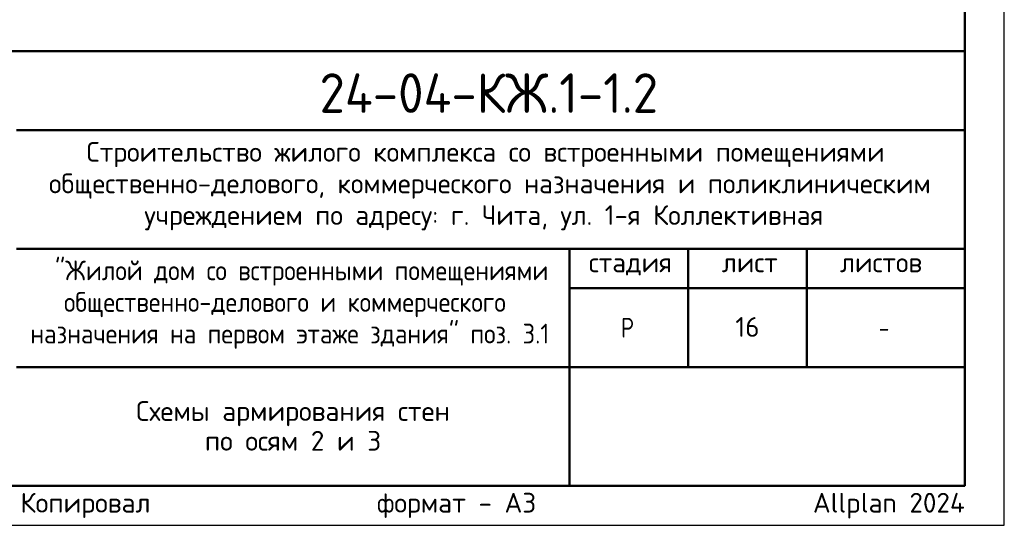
# Model space of a CAD drawing. Header units: millimetres. Extents: x 0 to 42000, y 0 to 29700.
# Tile 15 of 20: x 29542 to 42000, y 0 to 6398. Entities that reach past the tile are written whole.
import ezdxf

# ---------------------------------------------------------------- set-up
doc = ezdxf.new("R2010")
doc.units = ezdxf.units.MM
doc.layers.add('Standard', color=7, linetype='Continuous', lineweight=25)
doc.layers.add('Надписи', color=7, linetype='Continuous', lineweight=25)
doc.styles.add('ISOCPEUR', font='txt')

msp = doc.modelspace()

# ---------------------------------------------------------------- linework, layer by layer
at = {"layer": 'Standard', "color": 7, "linetype": 'Continuous', "lineweight": 50, "transparency": 33554687}
for p, q in [((23000, 6000), (41500, 6000)), ((29500, 5000), (41500, 5000)), ((29500, 3500), (41500, 3500)), ((36500, 2000), (36500, 3500)), ((38000, 2000), (38000, 3500)), ((39500, 2000), (39500, 3500)), ((36500, 3000), (41500, 3000)), ((29500, 2000), (41500, 2000)), ((36500, 500), (36500, 2000)), ((36500, 500), (36500, 2000))]:
    msp.add_line(p, q, dxfattribs=at)
at = {"layer": 'Standard', "color": 7, "linetype": 'Continuous', "lineweight": 25, "transparency": 33554687}
for p, q in [((41500, 500), (41500, 6000)), ((23000, 500), (41500, 500)), ((23000, 500), (41500, 500)), ((23000, 500), (41500, 500))]:
    msp.add_line(p, q, dxfattribs=at)
msp.add_lwpolyline([(0, 0), (42000, 0), (42000, 29700), (0, 29700), (0, 0)], close=True, dxfattribs=at)
at = {"layer": 'Standard', "color": 7, "linetype": 'Continuous', "lineweight": 50, "transparency": 33554687}
msp.add_lwpolyline([(2000, 29200), (41500, 29200), (41500, 500), (2000, 500), (2000, 29200)], close=True, dxfattribs=at)
at = {"layer": 'Standard', "color": 7, "linetype": 'Continuous', "lineweight": 13, "transparency": 33554687}
msp.add_lwpolyline([(41500, 29200), (14180, 29200), (14180, 6000), (41500, 6000), (41500, 29200)], dxfattribs=at)
at = {"layer": 'Standard', "color": 7, "linetype": 'Continuous', "lineweight": 25, "transparency": 33554687}
msp.add_lwpolyline([(41500, 6000), (23000, 6000), (23000, 500), (41500, 500), (41500, 6000)], dxfattribs=at)

# ---------------------------------------------------------------- texts
at = {"layer": 'Standard', "color": 7, "linetype": 'Continuous', "lineweight": 50, "transparency": 33554687, "insert": (33335, 5218), "char_height": 500, "width": 4831.97, "attachment_point": 7, "style": 'ISOCPEUR'}
msp.add_mtext('\\W0.94;24-04-КЖ.1-1.2', dxfattribs=at)
at = {"layer": 'Standard', "color": 7, "linetype": 'Continuous', "lineweight": 25, "transparency": 33554687, "char_height": 250, "attachment_point": 7, "style": 'ISOCPEUR'}
for s, insert, width in [('\\W0.99;Строительство жилого комплекса со встроенными помещениями', (30388, 4533), 10343.94), ('\\W0.99;общественно-делового, коммерческого назначения и поликлиническим', (29912, 4133), 11292.27), ('\\W0.99;учреждением по адресу: г. Чита, ул. 1-я Коллективная', (31119, 3733), 8881.18), ('\\W0.90;"Жилой дом со встроенными помещениями', (29989, 3033), 6132.51), ('\\W0.90;общественно-делового и коммерческого', (30102, 2633), 5904.55), ('\\W0.99;стадия    лист     листов', (36743, 3162), 4372.59), ('\\W0.90;назначения на первом этаже здания" поз. 3.1', (29676, 2233), 6756.08), ('\\W0.80;Р', (37150, 2375), 299.86), ('\\W0.78;-', (40412, 2375), 272.01)]:
    msp.add_mtext(s, dxfattribs=dict(at, insert=insert, width=width))
at = {"layer": 'Standard', "color": 7, "linetype": 'Continuous', "lineweight": 25, "transparency": 33554687, "insert": (33000, 1571), "char_height": 250, "width": 4041.88, "attachment_point": 2, "line_spacing_factor": 0.903614}
msp.add_mtext('\\A1;{\\fISOCPEUR|i0|b0;\\H250.000000;\\W1.000000;\\C7;Схемы армирования стен}\\P{\\fISOCPEUR|i0|b0;\\H250.000000;\\W1.000000;\\C7;по осям 2 и 3}\\P', dxfattribs=at)
at = {"layer": 'Standard', "color": 8, "linetype": 'Continuous', "lineweight": 13, "transparency": 33554687, "insert": (41500, 248), "char_height": 250, "width": 11749.46, "attachment_point": 6, "style": 'ISOCPEUR'}
msp.add_mtext('\\A1;{\\fISOCPEUR|i0|b0;\\H250.000000;\\W1.000000;\\C8;Копировал                  формат - А3                      Allplan 2024}\\P', dxfattribs=at)
at = {"layer": 'Надписи', "color": 7, "linetype": 'Continuous', "lineweight": 13, "transparency": 33554687, "insert": (38750, 2510), "char_height": 250, "width": 393.75, "attachment_point": 5, "style": 'ISOCPEUR'}
msp.add_mtext('\\A1;{\\fISOCPEUR|i0|b0;\\H250.000000;\\W1.000000;\\C7;16}\\P', dxfattribs=at)

doc.saveas('drawing.dxf')
